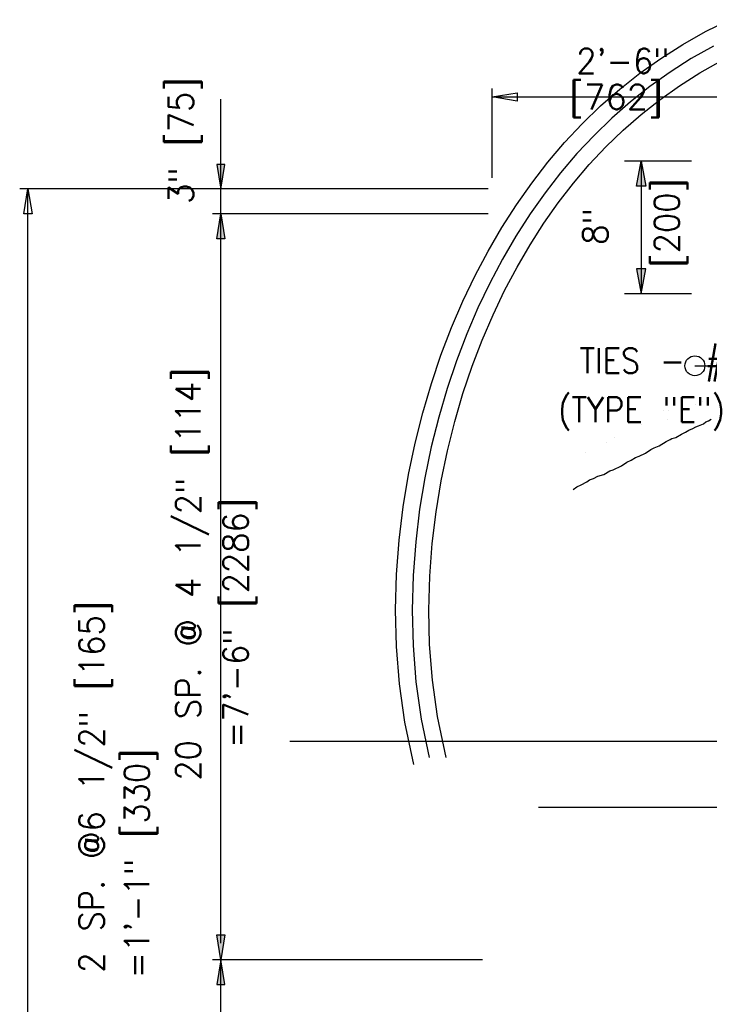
# Model space of a CAD drawing. Extents: x -21 to 2859, y -18 to 3983.
# Tile 37 of 47: x 143 to 177, y 153 to 203. Entities that reach past the tile are written whole.
import ezdxf
from ezdxf.enums import TextEntityAlignment as Align

# ---------------------------------------------------------------- set-up
doc = ezdxf.new("R2010")
doc.units = 0
doc.header["$LTSCALE"] = 25.4
doc.header["$MEASUREMENT"] = 0
doc.linetypes.add('HIDDEN2', pattern=[0.1875, 0.125, -0.0625])
for name, color, linetype in [('ARC-CONST', 1, 'CONTINUOUS'), ('ARC-SOIL', 1, 'CONTINUOUS'), ('BDR-TEXT', 1, 'CONTINUOUS'), ('FORM', 1, 'CONTINUOUS'), ('POINTS', 1, 'CONTINUOUS'), ('RS_LABELS', 7, 'CONTINUOUS')]:
    doc.layers.add(name, color=color, linetype=linetype)
doc.styles.add('TXT_SHX', font='txt.shx')

# ---------------------------------------------------------------- blocks, each defined once
blk = doc.blocks.new('SO3_B0')
at = {"layer": 'RS_LABELS', "linetype": 'CONTINUOUS'}
for points in [[(9.259, 27.954), (9.54, 26.454), (8.978, 26.454)], [(9.259, 19.954), (9.54, 21.454), (8.978, 21.454)]]:
    blk.add_hatch(color=7, dxfattribs=at).paths.add_polyline_path(points)
at = {"layer": 'RS_LABELS', "color": 7, "linetype": 'CONTINUOUS'}
for p, q in [((12.292, 27.954), (8.259, 27.954)), ((9.259, 27.954), (9.259, 19.954)), ((12.292, 19.954), (8.259, 19.954))]:
    blk.add_line(p, q, dxfattribs=at)
for points in [[(9.259, 27.954), (9.54, 26.454), (8.978, 26.454)], [(9.259, 19.954), (9.54, 21.454), (8.978, 21.454)]]:
    blk.add_lwpolyline(points, close=True, dxfattribs=at)
at = {"layer": 'POINTS', "color": 253, "linetype": 'CONTINUOUS', "style": 'TXT_SHX', "width": 0.9}
for s, p in [('TIES - #3 BARS', (21.322, 15.173)), ('(TYPE "E")', (14.32, 12.212))]:
    blk.add_text(s, height=1.5, dxfattribs=at).set_placement(p, align=Align.RIGHT)
at = {"layer": 'RS_LABELS', "color": 5, "linetype": 'CONTINUOUS', "style": 'TXT_SHX', "width": 0.95}
for s, p in [('[200]', (11.567, 24.232)), ('8"', (7.259, 24.016))]:
    blk.add_text(s, height=1.5, rotation=90, dxfattribs=at).set_placement(p, align=Align.CENTER)
blk = doc.blocks.new('SO3_B1')
at = {"layer": 'RS_LABELS', "linetype": 'CONTINUOUS'}
for points in [[(9.259, 27.954), (9.54, 26.454), (8.978, 26.454)], [(9.259, 19.954), (9.54, 21.454), (8.978, 21.454)]]:
    blk.add_hatch(color=7, dxfattribs=at).paths.add_polyline_path(points)
at = {"layer": 'RS_LABELS', "color": 7, "linetype": 'CONTINUOUS'}
for p, q in [((12.292, 27.954), (8.259, 27.954)), ((9.259, 27.954), (9.259, 19.954)), ((12.292, 19.954), (8.259, 19.954))]:
    blk.add_line(p, q, dxfattribs=at)
for points in [[(9.259, 27.954), (9.54, 26.454), (8.978, 26.454)], [(9.259, 19.954), (9.54, 21.454), (8.978, 21.454)]]:
    blk.add_lwpolyline(points, close=True, dxfattribs=at)
at = {"layer": 'POINTS', "color": 253, "linetype": 'CONTINUOUS', "style": 'TXT_SHX', "width": 0.9}
for s, p in [('TIES - #3 BARS', (21.322, 15.173)), ('(TYPE "E")', (14.32, 12.212))]:
    blk.add_text(s, height=1.5, dxfattribs=at).set_placement(p, align=Align.RIGHT)
at = {"layer": 'RS_LABELS', "color": 5, "linetype": 'CONTINUOUS', "style": 'TXT_SHX', "width": 0.95}
for s, p in [('[200]', (11.567, 24.232)), ('8"', (7.259, 24.016))]:
    blk.add_text(s, height=1.5, rotation=90, dxfattribs=at).set_placement(p, align=Align.CENTER)

msp = doc.modelspace()

# ---------------------------------------------------------------- hatches: boundary and pattern name
at = {"layer": 'BDR-TEXT', "linetype": 'CONTINUOUS'}
for points in [[(153.123, 195.41), (152.707, 195.41), (152.915, 194.16)], [(153.123, 191.673), (152.707, 191.673), (152.915, 192.923)], [(152.707, 156.678), (153.123, 156.678), (152.915, 155.429)], [(152.707, 154.179), (153.123, 154.179), (152.915, 155.429)]]:
    msp.add_hatch(color=7, dxfattribs=at).paths.add_polyline_path(points)

# ---------------------------------------------------------------- linework, layer by layer
at = {"layer": 'ARC-CONST', "color": 7, "linetype": 'CONTINUOUS'}
msp.add_line((176.729, 185.283), (178.729, 185.283), dxfattribs=at)
msp.add_line((176.729, 185.283), (178.729, 185.283), dxfattribs=at)
msp.add_circle((176.729, 185.283), 0.5, dxfattribs=at)
msp.add_circle((176.729, 185.283), 0.5, dxfattribs=at)
at = {"layer": 'ARC-SOIL', "color": 234, "linetype": 'CONTINUOUS', "const_width": 0.00025}
for points in [[(170.062, 180.334), (170.322, 180.466), (170.541, 180.564), (170.739, 180.67), (170.941, 180.78), (171.087, 180.869), (171.234, 180.915), (171.408, 180.987), (171.556, 181.059), (171.67, 181.105), (171.486, 181.243), (171.658, 181.191), (171.596, 181.409), (171.664, 181.289), (171.694, 181.52), (171.688, 181.201), (171.867, 181.431), (171.74, 181.169), (171.812, 181.185), (172.055, 181.309), (172.179, 181.373), (172.431, 181.502), (172.497, 181.57), (172.67, 181.662), (172.834, 181.742), (173.004, 181.826), (173.227, 181.956), (173.415, 182.046), (173.649, 182.134), (173.879, 182.281), (174.09, 182.355), (174.238, 182.423), (174.446, 182.533), (174.586, 182.635), (174.793, 182.723), (174.927, 182.817), (174.737, 182.849), (174.903, 182.843), (174.801, 183.004), (174.911, 182.883), (174.913, 183.152), (174.867, 182.853), (175.055, 183.132), (174.959, 182.888), (175.229, 183.12), (174.999, 182.807), (175.211, 182.894), (175.432, 183.046), (175.674, 183.176), (175.894, 183.316), (176.131, 183.396), (176.351, 183.502), (176.619, 183.631), (176.806, 183.707), (176.836, 183.685), (177.038, 183.809), (177.356, 183.977), (177.591, 184.115)], [(170.062, 180.334), (170.322, 180.466), (170.541, 180.564), (170.739, 180.67), (170.941, 180.78), (171.087, 180.869), (171.234, 180.915), (171.408, 180.987), (171.556, 181.059), (171.67, 181.105), (171.486, 181.243), (171.658, 181.191), (171.596, 181.409), (171.664, 181.289), (171.694, 181.52), (171.688, 181.201), (171.867, 181.431), (171.74, 181.169), (171.812, 181.185), (172.055, 181.309), (172.179, 181.373), (172.431, 181.502), (172.497, 181.57), (172.67, 181.662), (172.834, 181.742), (173.004, 181.826), (173.227, 181.956), (173.415, 182.046), (173.649, 182.134), (173.879, 182.281), (174.09, 182.355), (174.238, 182.423), (174.446, 182.533), (174.586, 182.635), (174.793, 182.723), (174.927, 182.817), (174.737, 182.849), (174.903, 182.843), (174.801, 183.004), (174.911, 182.883), (174.913, 183.152), (174.867, 182.853), (175.055, 183.132), (174.959, 182.888), (175.229, 183.12), (174.999, 182.807), (175.211, 182.894), (175.432, 183.046), (175.674, 183.176), (175.894, 183.316), (176.131, 183.396), (176.351, 183.502), (176.619, 183.631), (176.806, 183.707), (176.836, 183.685), (177.038, 183.809), (177.356, 183.977), (177.591, 184.115)], [(170.084, 179.927), (170.316, 180.069), (170.547, 180.186), (170.783, 180.316), (170.981, 180.446), (171.234, 180.54), (171.496, 180.672), (171.756, 180.746), (172.033, 180.915), (172.245, 180.989), (172.542, 181.127), (172.822, 181.319), (173.06, 181.429), (173.301, 181.578), (173.523, 181.666), (173.755, 181.776), (174.028, 181.95), (174.272, 182.064), (174.47, 182.152), (174.807, 182.349), (174.993, 182.443), (175.159, 182.551), (175.382, 182.615), (175.572, 182.725), (175.798, 182.839), (175.988, 182.942), (176.197, 183.034), (176.349, 183.112), (176.515, 183.186), (176.641, 183.236), (176.754, 183.33), (176.968, 183.42), (177.094, 183.49), (177.27, 183.57), (177.461, 183.653)], [(170.084, 179.927), (170.316, 180.069), (170.547, 180.186), (170.783, 180.316), (170.981, 180.446), (171.234, 180.54), (171.496, 180.672), (171.756, 180.746), (172.033, 180.915), (172.245, 180.989), (172.542, 181.127), (172.822, 181.319), (173.06, 181.429), (173.301, 181.578), (173.523, 181.666), (173.755, 181.776), (174.028, 181.95), (174.272, 182.064), (174.47, 182.152), (174.807, 182.349), (174.993, 182.443), (175.159, 182.551), (175.382, 182.615), (175.572, 182.725), (175.798, 182.839), (175.988, 182.942), (176.197, 183.034), (176.349, 183.112), (176.515, 183.186), (176.641, 183.236), (176.754, 183.33), (176.968, 183.42), (177.094, 183.49), (177.27, 183.57), (177.461, 183.653)]]:
    msp.add_lwpolyline(points, dxfattribs=at)
at = {"layer": 'ARC-SOIL', "color": 234, "linetype": 'CONTINUOUS'}
msp.add_lwpolyline([(170.606, 179.074), (170.804, 179.195), (171.015, 179.303), (171.299, 179.459), (171.435, 179.548), (171.634, 179.622), (171.861, 179.736), (172.161, 179.821), (172.464, 180.006), (172.621, 180.061), (173.039, 180.255), (173.318, 180.446), (173.535, 180.546), (173.753, 180.682), (173.922, 180.749), (174.239, 180.899), (174.51, 181.071), (174.687, 181.154), (174.927, 181.26), (175.286, 181.471), (175.493, 181.575), (175.578, 181.631), (175.776, 181.687), (176.048, 181.845), (176.263, 181.953), (176.429, 182.044), (176.627, 182.131), (176.781, 182.21), (176.903, 182.264), (177.155, 182.364), (177.277, 182.465), (177.406, 182.519), (177.544, 182.596)], dxfattribs=at)
msp.add_lwpolyline([(170.606, 179.074), (170.804, 179.195), (171.015, 179.303), (171.299, 179.459), (171.435, 179.548), (171.634, 179.622), (171.861, 179.736), (172.161, 179.821), (172.464, 180.006), (172.621, 180.061), (173.039, 180.255), (173.318, 180.446), (173.535, 180.546), (173.753, 180.682), (173.922, 180.749), (174.239, 180.899), (174.51, 181.071), (174.687, 181.154), (174.927, 181.26), (175.286, 181.471), (175.493, 181.575), (175.578, 181.631), (175.776, 181.687), (176.048, 181.845), (176.263, 181.953), (176.429, 182.044), (176.627, 182.131), (176.781, 182.21), (176.903, 182.264), (177.155, 182.364), (177.277, 182.465), (177.406, 182.519), (177.544, 182.596)], dxfattribs=at)
at = {"layer": 'BDR-TEXT', "color": 7, "linetype": 'CONTINUOUS'}
for p, q in [((166.547, 194.731), (166.547, 199.218)), ((152.915, 192.923), (152.915, 198.683)), ((166.547, 198.801), (179.045, 198.801)), ((153.693, 194.172), (142.812, 194.172)), ((143.229, 104.187), (143.229, 194.172)), ((166.343, 194.172), (152.498, 194.172)), ((166.343, 192.923), (152.498, 192.923)), ((152.915, 156.262), (152.915, 192.923)), ((166.062, 155.429), (152.498, 155.429)), ((152.915, 150.013), (152.915, 155.429))]:
    msp.add_line(p, q, dxfattribs=at)
for points in [[(167.797, 199.01), (167.797, 198.593), (166.547, 198.801)], [(153.123, 195.41), (152.707, 195.41), (152.915, 194.16)], [(143.437, 192.923), (143.021, 192.923), (143.229, 194.172)], [(153.123, 191.673), (152.707, 191.673), (152.915, 192.923)], [(152.707, 156.678), (153.123, 156.678), (152.915, 155.429)], [(152.707, 154.179), (153.123, 154.179), (152.915, 155.429)]]:
    msp.add_lwpolyline(points, close=True, dxfattribs=at)
at = {"layer": 'FORM', "color": 1, "linetype": 'CONTINUOUS'}
msp.add_lwpolyline([(162.61, 165.243), (162.161, 167.371), (161.888, 169.303), (161.739, 171.183), (161.696, 173.011), (161.745, 174.787), (161.875, 176.513), (162.078, 178.188), (162.346, 179.813), (162.674, 181.389), (163.057, 182.916), (163.491, 184.393), (163.974, 185.822), (164.501, 187.203), (165.072, 188.535), (165.685, 189.818), (166.338, 191.054), (167.03, 192.241), (167.761, 193.38), (168.53, 194.47), (169.338, 195.512), (170.184, 196.506), (171.069, 197.451), (171.995, 198.347), (172.961, 199.194), (173.97, 199.991), (175.023, 200.739), (176.121, 201.437), (177.268, 202.084), (178.464, 202.682)], dxfattribs=at)
at = {"layer": 'FORM', "color": 7, "linetype": 'CONTINUOUS'}
msp.add_lwpolyline([(177.658, 201.35), (176.549, 200.723), (175.487, 200.048), (174.469, 199.325), (173.494, 198.554), (172.559, 197.735), (171.663, 196.867), (170.805, 195.951), (169.984, 194.987), (169.199, 193.975), (168.451, 192.915), (167.74, 191.806), (167.065, 190.65), (166.429, 189.445), (165.83, 188.192), (165.273, 186.89), (164.757, 185.541), (164.285, 184.143), (163.86, 182.697), (163.485, 181.203), (163.164, 179.661), (162.902, 178.07), (162.703, 176.431), (162.576, 174.744), (162.528, 173.009), (162.571, 171.226), (162.716, 169.394), (162.981, 167.515), (163.388, 165.587)], dxfattribs=at)
at = {"layer": 'FORM', "color": 1, "linetype": 'HIDDEN2'}
msp.add_lwpolyline([(164.238, 165.587), (163.801, 167.659), (163.543, 169.485), (163.402, 171.269), (163.361, 173.008), (163.407, 174.702), (163.532, 176.35), (163.725, 177.952), (163.982, 179.508), (164.296, 181.017), (164.663, 182.478), (165.079, 183.892), (165.54, 185.259), (166.044, 186.578), (166.589, 187.848), (167.172, 189.071), (167.793, 190.246), (168.45, 191.372), (169.142, 192.45), (169.868, 193.48), (170.629, 194.463), (171.425, 195.397), (172.256, 196.283), (173.123, 197.123), (174.026, 197.914), (174.968, 198.659), (175.951, 199.357), (176.977, 200.009), (178.049, 200.615)], dxfattribs=at)
at = {"layer": 'POINTS', "color": 2, "linetype": 'CONTINUOUS'}
for p, q in [((156.389, 166.419), (236.431, 166.419)), ((168.869, 163.091), (223.951, 163.091))]:
    msp.add_line(p, q, dxfattribs=at)

# ---------------------------------------------------------------- block references
at = {"layer": 'FORM', "linetype": 'CONTINUOUS', "xscale": 0.8333299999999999, "yscale": 0.8333299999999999, "zscale": 0.8333299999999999}
for name in ['SO3_B0', 'SO3_B1']:
    msp.add_blockref(name, (166.307, 172.273), dxfattribs=at)

# ---------------------------------------------------------------- texts
at = {"layer": 'BDR-TEXT', "color": 5, "linetype": 'CONTINUOUS', "style": 'TXT_SHX', "width": 0.95}
msp.add_text('2\'-6"', height=1.2498, dxfattribs=at).set_placement((173.108, 199.982), align=Align.CENTER)
at = {"layer": 'BDR-TEXT', "color": 5, "linetype": 'CONTINUOUS', "style": 'TXT_SHX'}
msp.add_text('[762]', height=1.2498, dxfattribs=at).set_placement((172.767, 198.175), align=Align.CENTER)
at = {"layer": 'BDR-TEXT', "color": 5, "linetype": 'CONTINUOUS', "style": 'TXT_SHX', "width": 0.95}
for s, p in [('3" [75]', (151.541, 196.6)), ('20 SP. @ 4 1/2" [114]', (151.9, 174.812)), ('=7\'-6" [2286]', (154.29, 172.351)), ('2 SP. @6 1/2" [165]', (147.048, 164.114)), ('=1\'-1" [330]', (149.32, 160.265))]:
    msp.add_text(s, height=1.2498, rotation=90, dxfattribs=at).set_placement(p, align=Align.CENTER)

doc.saveas('drawing.dxf')
